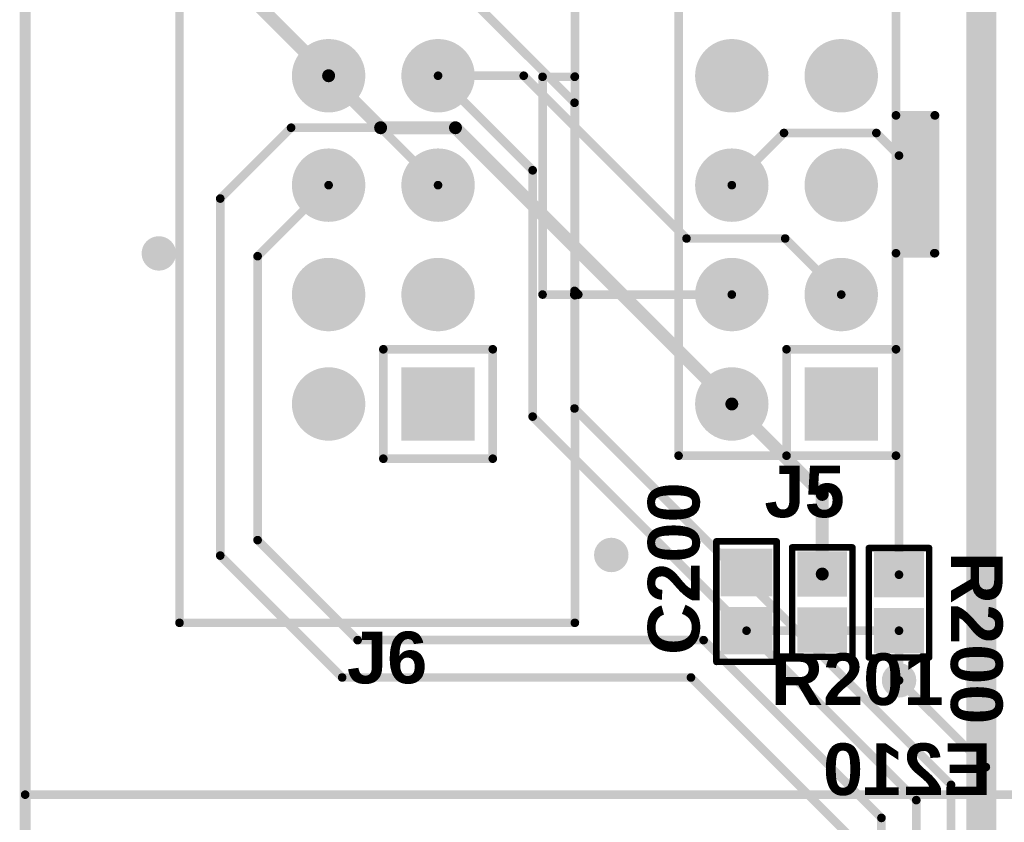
# Model space of a CAD drawing. Header units: inches. Extents: x -60 to 68, y -60 to 60.
# Tile 11 of 78: x -60 to -37, y -1 to 18. Entities that reach past the tile are written whole.
import ezdxf

# ---------------------------------------------------------------- set-up
doc = ezdxf.new("R2010")
doc.units = ezdxf.units.IN
for name, color, linetype in [('Bottom Copper', 5, 'Continuous'), ('Bottom Mask', 6, 'Continuous'), ('Bottom Overlay', 54, 'Continuous'), ('Keep-Out Layer', 6, 'Continuous'), ('Mechanical 15', 56, 'Continuous'), ('Multi-Layer', 9, 'Continuous'), ('Pad Holes', 156, 'Continuous'), ('PENTA', 56, 'Continuous'), ('Top Copper', 1, 'Continuous'), ('Top Mask', 216, 'Continuous'), ('Top Overlay', 2, 'Continuous'), ('Top Paste', 8, 'Continuous'), ('Via Holes', 16, 'Continuous')]:
    doc.layers.add(name, color=color, linetype=linetype)
doc.styles.add('Arial_Bold', font='txt', dxfattribs={"height": 0.2})

# ---------------------------------------------------------------- blocks, each defined once
blk = doc.blocks.new('RES0603_99')
at = {"layer": 'Top Copper'}
for points in [[(-1.075, -0.475), (-1.075, 0.475), (-0.225, 0.475), (-0.225, -0.475)], [(0.225, -0.475), (0.225, 0.475), (1.075, 0.475), (1.075, -0.475)]]:
    blk.add_hatch(color=1, dxfattribs=at).paths.add_polyline_path(points)
at = {"layer": 'Top Mask'}
for points in [[(-1.177, -0.577), (-1.177, 0.577), (-0.123, 0.577), (-0.123, -0.577)], [(0.123, -0.577), (0.123, 0.577), (1.177, 0.577), (1.177, -0.577)]]:
    blk.add_hatch(color=216, dxfattribs=at).paths.add_polyline_path(points)
at = {"layer": 'Top Paste'}
for points in [[(-1.075, -0.475), (-1.075, 0.475), (-0.225, 0.475), (-0.225, -0.475)], [(0.225, -0.475), (0.225, 0.475), (1.075, 0.475), (1.075, -0.475)]]:
    blk.add_hatch(color=8, dxfattribs=at).paths.add_polyline_path(points)
at = {"layer": 'Top Overlay'}
for points in [[(-1.27, 0.7, 0.15, 0.15, 0), (1.27, 0.7, 0.15, 0.15, 0)], [(-1.27, -0.7, 0.15, 0.15, 0), (-1.27, 0.7, 0.15, 0.15, 0)], [(1.27, -0.7, 0.15, 0.15, 0), (1.27, 0.7, 0.15, 0.15, 0)], [(-1.27, -0.7, 0.15, 0.15, 0), (1.27, -0.7, 0.15, 0.15, 0)]]:
    blk.add_lwpolyline(points, format="xyseb", dxfattribs=at)
for points in [[(-1.307, 0.7, 0.075, 0.075, 1), (-1.232, 0.7, 0.075, 0.075, 1)], [(-1.307, 0.7, 0.075, 0.075, 1), (-1.232, 0.7, 0.075, 0.075, 1)], [(1.233, 0.7, 0.075, 0.075, 1), (1.308, 0.7, 0.075, 0.075, 1)], [(1.233, 0.7, 0.075, 0.075, 1), (1.308, 0.7, 0.075, 0.075, 1)], [(-1.307, -0.7, 0.075, 0.075, 1), (-1.232, -0.7, 0.075, 0.075, 1)], [(-1.307, -0.7, 0.075, 0.075, 1), (-1.232, -0.7, 0.075, 0.075, 1)], [(1.233, -0.7, 0.075, 0.075, 1), (1.308, -0.7, 0.075, 0.075, 1)], [(1.233, -0.7, 0.075, 0.075, 1), (1.308, -0.7, 0.075, 0.075, 1)]]:
    blk.add_lwpolyline(points, format="xyseb", close=True, dxfattribs=at)
blk = doc.blocks.new('RES0603_100')
at = {"layer": 'Top Copper'}
for points in [[(-1.075, -0.475), (-1.075, 0.475), (-0.225, 0.475), (-0.225, -0.475)], [(0.225, -0.475), (0.225, 0.475), (1.075, 0.475), (1.075, -0.475)]]:
    blk.add_hatch(color=1, dxfattribs=at).paths.add_polyline_path(points)
at = {"layer": 'Top Mask'}
for points in [[(-1.177, -0.577), (-1.177, 0.577), (-0.123, 0.577), (-0.123, -0.577)], [(0.123, -0.577), (0.123, 0.577), (1.177, 0.577), (1.177, -0.577)]]:
    blk.add_hatch(color=216, dxfattribs=at).paths.add_polyline_path(points)
at = {"layer": 'Top Paste'}
for points in [[(-1.075, -0.475), (-1.075, 0.475), (-0.225, 0.475), (-0.225, -0.475)], [(0.225, -0.475), (0.225, 0.475), (1.075, 0.475), (1.075, -0.475)]]:
    blk.add_hatch(color=8, dxfattribs=at).paths.add_polyline_path(points)
at = {"layer": 'Top Overlay'}
for points in [[(1.27, 0.7, 0.15, 0.15, 0), (-1.27, 0.7, 0.15, 0.15, 0)], [(-1.27, -0.7, 0.15, 0.15, 0), (-1.27, 0.7, 0.15, 0.15, 0)], [(1.27, -0.7, 0.15, 0.15, 0), (1.27, 0.7, 0.15, 0.15, 0)], [(1.27, -0.7, 0.15, 0.15, 0), (-1.27, -0.7, 0.15, 0.15, 0)]]:
    blk.add_lwpolyline(points, format="xyseb", dxfattribs=at)
for points in [[(-1.307, 0.7, 0.075, 0.075, 1), (-1.232, 0.7, 0.075, 0.075, 1)], [(-1.307, 0.7, 0.075, 0.075, 1), (-1.232, 0.7, 0.075, 0.075, 1)], [(1.233, 0.7, 0.075, 0.075, 1), (1.308, 0.7, 0.075, 0.075, 1)], [(1.233, 0.7, 0.075, 0.075, 1), (1.308, 0.7, 0.075, 0.075, 1)], [(-1.307, -0.7, 0.075, 0.075, 1), (-1.232, -0.7, 0.075, 0.075, 1)], [(-1.307, -0.7, 0.075, 0.075, 1), (-1.232, -0.7, 0.075, 0.075, 1)], [(1.233, -0.7, 0.075, 0.075, 1), (1.308, -0.7, 0.075, 0.075, 1)], [(1.233, -0.7, 0.075, 0.075, 1), (1.308, -0.7, 0.075, 0.075, 1)]]:
    blk.add_lwpolyline(points, format="xyseb", close=True, dxfattribs=at)
blk = doc.blocks.new('CONECTOR_IDC_10P_2_54___111')
at = {"layer": 'Bottom Copper'}
h = blk.add_hatch(color=5, dxfattribs=at)
edge = h.paths.add_edge_path()
edge.add_arc((0, 2.54), 0.75, 0, 360)
h = blk.add_hatch(color=5, dxfattribs=at)
edge = h.paths.add_edge_path()
edge.add_arc((2.54, 2.54), 0.75, 0, 360)
h = blk.add_hatch(color=5, dxfattribs=at)
edge = h.paths.add_edge_path()
edge.add_arc((5.08, 2.54), 0.75, 0, 360)
h = blk.add_hatch(color=5, dxfattribs=at)
edge = h.paths.add_edge_path()
edge.add_arc((7.62, 2.54), 0.75, 0, 360)
h = blk.add_hatch(color=5, dxfattribs=at)
edge = h.paths.add_edge_path()
edge.add_arc((10.16, 2.54), 0.75, 0, 360)
blk.add_hatch(color=5, dxfattribs=at).paths.add_polyline_path([(-0.75, 0.75), (0.75, 0.75), (0.75, -0.75), (-0.75, -0.75)])
h = blk.add_hatch(color=5, dxfattribs=at)
edge = h.paths.add_edge_path()
edge.add_arc((2.54, 0), 0.75, 0, 360)
h = blk.add_hatch(color=5, dxfattribs=at)
edge = h.paths.add_edge_path()
edge.add_arc((5.08, 0), 0.75, 0, 360)
h = blk.add_hatch(color=5, dxfattribs=at)
edge = h.paths.add_edge_path()
edge.add_arc((7.62, 0), 0.75, 0, 360)
h = blk.add_hatch(color=5, dxfattribs=at)
edge = h.paths.add_edge_path()
edge.add_arc((10.16, 0), 0.75, 0, 360)
at = {"layer": 'Bottom Mask'}
h = blk.add_hatch(color=6, dxfattribs=at)
edge = h.paths.add_edge_path()
edge.add_arc((0, 2.54), 0.852, 0, 360)
h = blk.add_hatch(color=6, dxfattribs=at)
edge = h.paths.add_edge_path()
edge.add_arc((2.54, 2.54), 0.852, 0, 360)
h = blk.add_hatch(color=6, dxfattribs=at)
edge = h.paths.add_edge_path()
edge.add_arc((5.08, 2.54), 0.852, 0, 360)
h = blk.add_hatch(color=6, dxfattribs=at)
edge = h.paths.add_edge_path()
edge.add_arc((7.62, 2.54), 0.852, 0, 360)
h = blk.add_hatch(color=6, dxfattribs=at)
edge = h.paths.add_edge_path()
edge.add_arc((10.16, 2.54), 0.852, 0, 360)
blk.add_hatch(color=6, dxfattribs=at).paths.add_polyline_path([(-0.852, 0.852), (0.852, 0.852), (0.852, -0.852), (-0.852, -0.852)])
h = blk.add_hatch(color=6, dxfattribs=at)
edge = h.paths.add_edge_path()
edge.add_arc((2.54, 0), 0.852, 0, 360)
h = blk.add_hatch(color=6, dxfattribs=at)
edge = h.paths.add_edge_path()
edge.add_arc((5.08, 0), 0.852, 0, 360)
h = blk.add_hatch(color=6, dxfattribs=at)
edge = h.paths.add_edge_path()
edge.add_arc((7.62, 0), 0.852, 0, 360)
h = blk.add_hatch(color=6, dxfattribs=at)
edge = h.paths.add_edge_path()
edge.add_arc((10.16, 0), 0.852, 0, 360)
at = {"layer": 'Multi-Layer'}
h = blk.add_hatch(color=9, dxfattribs=at)
edge = h.paths.add_edge_path()
edge.add_arc((0, 2.54), 0.75, 0, 360)
h = blk.add_hatch(color=9, dxfattribs=at)
edge = h.paths.add_edge_path()
edge.add_arc((2.54, 2.54), 0.75, 0, 360)
h = blk.add_hatch(color=9, dxfattribs=at)
edge = h.paths.add_edge_path()
edge.add_arc((5.08, 2.54), 0.75, 0, 360)
h = blk.add_hatch(color=9, dxfattribs=at)
edge = h.paths.add_edge_path()
edge.add_arc((7.62, 2.54), 0.75, 0, 360)
h = blk.add_hatch(color=9, dxfattribs=at)
edge = h.paths.add_edge_path()
edge.add_arc((10.16, 2.54), 0.75, 0, 360)
blk.add_hatch(color=9, dxfattribs=at).paths.add_polyline_path([(-0.75, 0.75), (0.75, 0.75), (0.75, -0.75), (-0.75, -0.75)])
h = blk.add_hatch(color=9, dxfattribs=at)
edge = h.paths.add_edge_path()
edge.add_arc((2.54, 0), 0.75, 0, 360)
h = blk.add_hatch(color=9, dxfattribs=at)
edge = h.paths.add_edge_path()
edge.add_arc((5.08, 0), 0.75, 0, 360)
h = blk.add_hatch(color=9, dxfattribs=at)
edge = h.paths.add_edge_path()
edge.add_arc((7.62, 0), 0.75, 0, 360)
h = blk.add_hatch(color=9, dxfattribs=at)
edge = h.paths.add_edge_path()
edge.add_arc((10.16, 0), 0.75, 0, 360)
at = {"layer": 'Pad Holes'}
h = blk.add_hatch(color=7, dxfattribs=at)
edge = h.paths.add_edge_path()
edge.add_arc((0, 2.54), 0.5, 0, 360)
h = blk.add_hatch(color=7, dxfattribs=at)
edge = h.paths.add_edge_path()
edge.add_arc((2.54, 2.54), 0.5, 0, 360)
h = blk.add_hatch(color=7, dxfattribs=at)
edge = h.paths.add_edge_path()
edge.add_arc((5.08, 2.54), 0.5, 0, 360)
h = blk.add_hatch(color=7, dxfattribs=at)
edge = h.paths.add_edge_path()
edge.add_arc((7.62, 2.54), 0.5, 0, 360)
h = blk.add_hatch(color=7, dxfattribs=at)
edge = h.paths.add_edge_path()
edge.add_arc((10.16, 2.54), 0.5, 0, 360)
h = blk.add_hatch(color=7, dxfattribs=at)
edge = h.paths.add_edge_path()
edge.add_arc((0, 0), 0.5, 0, 360)
h = blk.add_hatch(color=7, dxfattribs=at)
edge = h.paths.add_edge_path()
edge.add_arc((2.54, 0), 0.5, 0, 360)
h = blk.add_hatch(color=7, dxfattribs=at)
edge = h.paths.add_edge_path()
edge.add_arc((5.08, 0), 0.5, 0, 360)
h = blk.add_hatch(color=7, dxfattribs=at)
edge = h.paths.add_edge_path()
edge.add_arc((7.62, 0), 0.5, 0, 360)
h = blk.add_hatch(color=7, dxfattribs=at)
edge = h.paths.add_edge_path()
edge.add_arc((10.16, 0), 0.5, 0, 360)
at = {"layer": 'Top Copper'}
h = blk.add_hatch(color=1, dxfattribs=at)
edge = h.paths.add_edge_path()
edge.add_arc((0, 2.54), 0.75, 0, 360)
h = blk.add_hatch(color=1, dxfattribs=at)
edge = h.paths.add_edge_path()
edge.add_arc((2.54, 2.54), 0.75, 0, 360)
h = blk.add_hatch(color=1, dxfattribs=at)
edge = h.paths.add_edge_path()
edge.add_arc((5.08, 2.54), 0.75, 0, 360)
h = blk.add_hatch(color=1, dxfattribs=at)
edge = h.paths.add_edge_path()
edge.add_arc((7.62, 2.54), 0.75, 0, 360)
h = blk.add_hatch(color=1, dxfattribs=at)
edge = h.paths.add_edge_path()
edge.add_arc((10.16, 2.54), 0.75, 0, 360)
blk.add_hatch(color=1, dxfattribs=at).paths.add_polyline_path([(-0.75, 0.75), (0.75, 0.75), (0.75, -0.75), (-0.75, -0.75)])
h = blk.add_hatch(color=1, dxfattribs=at)
edge = h.paths.add_edge_path()
edge.add_arc((2.54, 0), 0.75, 0, 360)
h = blk.add_hatch(color=1, dxfattribs=at)
edge = h.paths.add_edge_path()
edge.add_arc((5.08, 0), 0.75, 0, 360)
h = blk.add_hatch(color=1, dxfattribs=at)
edge = h.paths.add_edge_path()
edge.add_arc((7.62, 0), 0.75, 0, 360)
h = blk.add_hatch(color=1, dxfattribs=at)
edge = h.paths.add_edge_path()
edge.add_arc((10.16, 0), 0.75, 0, 360)
at = {"layer": 'Top Mask'}
h = blk.add_hatch(color=216, dxfattribs=at)
edge = h.paths.add_edge_path()
edge.add_arc((0, 2.54), 0.852, 0, 360)
h = blk.add_hatch(color=216, dxfattribs=at)
edge = h.paths.add_edge_path()
edge.add_arc((2.54, 2.54), 0.852, 0, 360)
h = blk.add_hatch(color=216, dxfattribs=at)
edge = h.paths.add_edge_path()
edge.add_arc((5.08, 2.54), 0.852, 0, 360)
h = blk.add_hatch(color=216, dxfattribs=at)
edge = h.paths.add_edge_path()
edge.add_arc((7.62, 2.54), 0.852, 0, 360)
h = blk.add_hatch(color=216, dxfattribs=at)
edge = h.paths.add_edge_path()
edge.add_arc((10.16, 2.54), 0.852, 0, 360)
blk.add_hatch(color=216, dxfattribs=at).paths.add_polyline_path([(-0.852, 0.852), (0.852, 0.852), (0.852, -0.852), (-0.852, -0.852)])
h = blk.add_hatch(color=216, dxfattribs=at)
edge = h.paths.add_edge_path()
edge.add_arc((2.54, 0), 0.852, 0, 360)
h = blk.add_hatch(color=216, dxfattribs=at)
edge = h.paths.add_edge_path()
edge.add_arc((5.08, 0), 0.852, 0, 360)
h = blk.add_hatch(color=216, dxfattribs=at)
edge = h.paths.add_edge_path()
edge.add_arc((7.62, 0), 0.852, 0, 360)
h = blk.add_hatch(color=216, dxfattribs=at)
edge = h.paths.add_edge_path()
edge.add_arc((10.16, 0), 0.852, 0, 360)
at = {"layer": 'Top Overlay'}
for points in [[(-5.08, 6, 0.2, 0.2, 0), (15.24, 6, 0.2, 0.2, 0)], [(-5.08, 6, 0.2, 0.2, 0), (-5.08, -3.175, 0.2, 0.2, 0)], [(15.24, 6, 0.2, 0.2, 0), (15.24, -3.175, 0.2, 0.2, 0)], [(-1.27, 1.27, 0.2, 0.2, 0), (-1.27, -1.27, 0.2, 0.2, 0)], [(-1.27, 1.27, 0.2, 0.2, 0), (1.27, 1.27, 0.2, 0.2, 0)], [(1.27, 1.27, 0.2, 0.2, 0), (1.27, -1.27, 0.2, 0.2, 0)], [(-1.27, -1.27, 0.2, 0.2, 0), (1.27, -1.27, 0.2, 0.2, 0)], [(2.54, -2.425, 0.2, 0.2, 0), (7.595, -2.425, 0.2, 0.2, 0)], [(2.54, -2.425, 0.2, 0.2, 0), (2.54, -3.16, 0.2, 0.2, 0)], [(7.595, -2.425, 0.2, 0.2, 0), (7.595, -3.17, 0.2, 0.2, 0)], [(-5.08, -3.175, 0.2, 0.2, 0), (2.525, -3.175, 0.2, 0.2, 0)], [(2.525, -3.175, 0.2, 0.2, 0), (7.6, -3.175, 0.2, 0.2, 0)], [(7.6, -3.175, 0.2, 0.2, 0), (15.24, -3.175, 0.2, 0.2, 0)]]:
    blk.add_lwpolyline(points, format="xyseb", dxfattribs=at)
for points in [[(-5.13, 6, 0.1, 0.1, 1), (-5.03, 6, 0.1, 0.1, 1)], [(-5.13, 6, 0.1, 0.1, 1), (-5.03, 6, 0.1, 0.1, 1)], [(15.19, 6, 0.1, 0.1, 1), (15.29, 6, 0.1, 0.1, 1)], [(15.19, 6, 0.1, 0.1, 1), (15.29, 6, 0.1, 0.1, 1)], [(-1.32, 1.27, 0.1, 0.1, 1), (-1.22, 1.27, 0.1, 0.1, 1)], [(-1.32, 1.27, 0.1, 0.1, 1), (-1.22, 1.27, 0.1, 0.1, 1)], [(1.22, 1.27, 0.1, 0.1, 1), (1.32, 1.27, 0.1, 0.1, 1)], [(1.22, 1.27, 0.1, 0.1, 1), (1.32, 1.27, 0.1, 0.1, 1)], [(-1.32, -1.27, 0.1, 0.1, 1), (-1.22, -1.27, 0.1, 0.1, 1)], [(-1.32, -1.27, 0.1, 0.1, 1), (-1.22, -1.27, 0.1, 0.1, 1)], [(1.22, -1.27, 0.1, 0.1, 1), (1.32, -1.27, 0.1, 0.1, 1)], [(1.22, -1.27, 0.1, 0.1, 1), (1.32, -1.27, 0.1, 0.1, 1)], [(2.49, -2.425, 0.1, 0.1, 1), (2.59, -2.425, 0.1, 0.1, 1)], [(2.49, -2.425, 0.1, 0.1, 1), (2.59, -2.425, 0.1, 0.1, 1)], [(7.545, -2.425, 0.1, 0.1, 1), (7.645, -2.425, 0.1, 0.1, 1)], [(7.545, -2.425, 0.1, 0.1, 1), (7.645, -2.425, 0.1, 0.1, 1)], [(-5.13, -3.175, 0.1, 0.1, 1), (-5.03, -3.175, 0.1, 0.1, 1)], [(-5.13, -3.175, 0.1, 0.1, 1), (-5.03, -3.175, 0.1, 0.1, 1)], [(2.475, -3.175, 0.1, 0.1, 1), (2.575, -3.175, 0.1, 0.1, 1)], [(2.475, -3.175, 0.1, 0.1, 1), (2.575, -3.175, 0.1, 0.1, 1)], [(2.49, -3.16, 0.1, 0.1, 1), (2.59, -3.16, 0.1, 0.1, 1)], [(7.545, -3.17, 0.1, 0.1, 1), (7.645, -3.17, 0.1, 0.1, 1)], [(7.55, -3.175, 0.1, 0.1, 1), (7.65, -3.175, 0.1, 0.1, 1)], [(7.55, -3.175, 0.1, 0.1, 1), (7.65, -3.175, 0.1, 0.1, 1)], [(15.19, -3.175, 0.1, 0.1, 1), (15.29, -3.175, 0.1, 0.1, 1)], [(15.19, -3.175, 0.1, 0.1, 1), (15.29, -3.175, 0.1, 0.1, 1)]]:
    blk.add_lwpolyline(points, format="xyseb", close=True, dxfattribs=at)
blk = doc.blocks.new('CONECTOR_IDC_10P_2_54___REGLETA_112')
at = {"layer": 'Bottom Copper'}
h = blk.add_hatch(color=5, dxfattribs=at)
edge = h.paths.add_edge_path()
edge.add_arc((0, 2.54), 0.75, 0, 360)
h = blk.add_hatch(color=5, dxfattribs=at)
edge = h.paths.add_edge_path()
edge.add_arc((2.54, 2.54), 0.75, 0, 360)
h = blk.add_hatch(color=5, dxfattribs=at)
edge = h.paths.add_edge_path()
edge.add_arc((5.08, 2.54), 0.75, 0, 360)
h = blk.add_hatch(color=5, dxfattribs=at)
edge = h.paths.add_edge_path()
edge.add_arc((7.62, 2.54), 0.75, 0, 360)
h = blk.add_hatch(color=5, dxfattribs=at)
edge = h.paths.add_edge_path()
edge.add_arc((10.16, 2.54), 0.75, 0, 360)
blk.add_hatch(color=5, dxfattribs=at).paths.add_polyline_path([(-0.75, 0.75), (0.75, 0.75), (0.75, -0.75), (-0.75, -0.75)])
h = blk.add_hatch(color=5, dxfattribs=at)
edge = h.paths.add_edge_path()
edge.add_arc((2.54, 0), 0.75, 0, 360)
h = blk.add_hatch(color=5, dxfattribs=at)
edge = h.paths.add_edge_path()
edge.add_arc((5.08, 0), 0.75, 0, 360)
h = blk.add_hatch(color=5, dxfattribs=at)
edge = h.paths.add_edge_path()
edge.add_arc((7.62, 0), 0.75, 0, 360)
h = blk.add_hatch(color=5, dxfattribs=at)
edge = h.paths.add_edge_path()
edge.add_arc((10.16, 0), 0.75, 0, 360)
at = {"layer": 'Bottom Mask'}
h = blk.add_hatch(color=6, dxfattribs=at)
edge = h.paths.add_edge_path()
edge.add_arc((0, 2.54), 0.852, 0, 360)
h = blk.add_hatch(color=6, dxfattribs=at)
edge = h.paths.add_edge_path()
edge.add_arc((2.54, 2.54), 0.852, 0, 360)
h = blk.add_hatch(color=6, dxfattribs=at)
edge = h.paths.add_edge_path()
edge.add_arc((5.08, 2.54), 0.852, 0, 360)
h = blk.add_hatch(color=6, dxfattribs=at)
edge = h.paths.add_edge_path()
edge.add_arc((7.62, 2.54), 0.852, 0, 360)
h = blk.add_hatch(color=6, dxfattribs=at)
edge = h.paths.add_edge_path()
edge.add_arc((10.16, 2.54), 0.852, 0, 360)
blk.add_hatch(color=6, dxfattribs=at).paths.add_polyline_path([(-0.852, 0.852), (0.852, 0.852), (0.852, -0.852), (-0.852, -0.852)])
h = blk.add_hatch(color=6, dxfattribs=at)
edge = h.paths.add_edge_path()
edge.add_arc((2.54, 0), 0.852, 0, 360)
h = blk.add_hatch(color=6, dxfattribs=at)
edge = h.paths.add_edge_path()
edge.add_arc((5.08, 0), 0.852, 0, 360)
h = blk.add_hatch(color=6, dxfattribs=at)
edge = h.paths.add_edge_path()
edge.add_arc((7.62, 0), 0.852, 0, 360)
h = blk.add_hatch(color=6, dxfattribs=at)
edge = h.paths.add_edge_path()
edge.add_arc((10.16, 0), 0.852, 0, 360)
at = {"layer": 'Multi-Layer'}
h = blk.add_hatch(color=9, dxfattribs=at)
edge = h.paths.add_edge_path()
edge.add_arc((0, 2.54), 0.75, 0, 360)
h = blk.add_hatch(color=9, dxfattribs=at)
edge = h.paths.add_edge_path()
edge.add_arc((2.54, 2.54), 0.75, 0, 360)
h = blk.add_hatch(color=9, dxfattribs=at)
edge = h.paths.add_edge_path()
edge.add_arc((5.08, 2.54), 0.75, 0, 360)
h = blk.add_hatch(color=9, dxfattribs=at)
edge = h.paths.add_edge_path()
edge.add_arc((7.62, 2.54), 0.75, 0, 360)
h = blk.add_hatch(color=9, dxfattribs=at)
edge = h.paths.add_edge_path()
edge.add_arc((10.16, 2.54), 0.75, 0, 360)
blk.add_hatch(color=9, dxfattribs=at).paths.add_polyline_path([(-0.75, 0.75), (0.75, 0.75), (0.75, -0.75), (-0.75, -0.75)])
h = blk.add_hatch(color=9, dxfattribs=at)
edge = h.paths.add_edge_path()
edge.add_arc((2.54, 0), 0.75, 0, 360)
h = blk.add_hatch(color=9, dxfattribs=at)
edge = h.paths.add_edge_path()
edge.add_arc((5.08, 0), 0.75, 0, 360)
h = blk.add_hatch(color=9, dxfattribs=at)
edge = h.paths.add_edge_path()
edge.add_arc((7.62, 0), 0.75, 0, 360)
h = blk.add_hatch(color=9, dxfattribs=at)
edge = h.paths.add_edge_path()
edge.add_arc((10.16, 0), 0.75, 0, 360)
at = {"layer": 'Pad Holes'}
h = blk.add_hatch(color=7, dxfattribs=at)
edge = h.paths.add_edge_path()
edge.add_arc((0, 2.54), 0.5, 0, 360)
h = blk.add_hatch(color=7, dxfattribs=at)
edge = h.paths.add_edge_path()
edge.add_arc((2.54, 2.54), 0.5, 0, 360)
h = blk.add_hatch(color=7, dxfattribs=at)
edge = h.paths.add_edge_path()
edge.add_arc((5.08, 2.54), 0.5, 0, 360)
h = blk.add_hatch(color=7, dxfattribs=at)
edge = h.paths.add_edge_path()
edge.add_arc((7.62, 2.54), 0.5, 0, 360)
h = blk.add_hatch(color=7, dxfattribs=at)
edge = h.paths.add_edge_path()
edge.add_arc((10.16, 2.54), 0.5, 0, 360)
h = blk.add_hatch(color=7, dxfattribs=at)
edge = h.paths.add_edge_path()
edge.add_arc((0, 0), 0.5, 0, 360)
h = blk.add_hatch(color=7, dxfattribs=at)
edge = h.paths.add_edge_path()
edge.add_arc((2.54, 0), 0.5, 0, 360)
h = blk.add_hatch(color=7, dxfattribs=at)
edge = h.paths.add_edge_path()
edge.add_arc((5.08, 0), 0.5, 0, 360)
h = blk.add_hatch(color=7, dxfattribs=at)
edge = h.paths.add_edge_path()
edge.add_arc((7.62, 0), 0.5, 0, 360)
h = blk.add_hatch(color=7, dxfattribs=at)
edge = h.paths.add_edge_path()
edge.add_arc((10.16, 0), 0.5, 0, 360)
at = {"layer": 'Top Copper'}
h = blk.add_hatch(color=1, dxfattribs=at)
edge = h.paths.add_edge_path()
edge.add_arc((0, 2.54), 0.75, 0, 360)
h = blk.add_hatch(color=1, dxfattribs=at)
edge = h.paths.add_edge_path()
edge.add_arc((2.54, 2.54), 0.75, 0, 360)
h = blk.add_hatch(color=1, dxfattribs=at)
edge = h.paths.add_edge_path()
edge.add_arc((5.08, 2.54), 0.75, 0, 360)
h = blk.add_hatch(color=1, dxfattribs=at)
edge = h.paths.add_edge_path()
edge.add_arc((7.62, 2.54), 0.75, 0, 360)
h = blk.add_hatch(color=1, dxfattribs=at)
edge = h.paths.add_edge_path()
edge.add_arc((10.16, 2.54), 0.75, 0, 360)
blk.add_hatch(color=1, dxfattribs=at).paths.add_polyline_path([(-0.75, 0.75), (0.75, 0.75), (0.75, -0.75), (-0.75, -0.75)])
h = blk.add_hatch(color=1, dxfattribs=at)
edge = h.paths.add_edge_path()
edge.add_arc((2.54, 0), 0.75, 0, 360)
h = blk.add_hatch(color=1, dxfattribs=at)
edge = h.paths.add_edge_path()
edge.add_arc((5.08, 0), 0.75, 0, 360)
h = blk.add_hatch(color=1, dxfattribs=at)
edge = h.paths.add_edge_path()
edge.add_arc((7.62, 0), 0.75, 0, 360)
h = blk.add_hatch(color=1, dxfattribs=at)
edge = h.paths.add_edge_path()
edge.add_arc((10.16, 0), 0.75, 0, 360)
at = {"layer": 'Top Mask'}
h = blk.add_hatch(color=216, dxfattribs=at)
edge = h.paths.add_edge_path()
edge.add_arc((0, 2.54), 0.852, 0, 360)
h = blk.add_hatch(color=216, dxfattribs=at)
edge = h.paths.add_edge_path()
edge.add_arc((2.54, 2.54), 0.852, 0, 360)
h = blk.add_hatch(color=216, dxfattribs=at)
edge = h.paths.add_edge_path()
edge.add_arc((5.08, 2.54), 0.852, 0, 360)
h = blk.add_hatch(color=216, dxfattribs=at)
edge = h.paths.add_edge_path()
edge.add_arc((7.62, 2.54), 0.852, 0, 360)
h = blk.add_hatch(color=216, dxfattribs=at)
edge = h.paths.add_edge_path()
edge.add_arc((10.16, 2.54), 0.852, 0, 360)
blk.add_hatch(color=216, dxfattribs=at).paths.add_polyline_path([(-0.852, 0.852), (0.852, 0.852), (0.852, -0.852), (-0.852, -0.852)])
h = blk.add_hatch(color=216, dxfattribs=at)
edge = h.paths.add_edge_path()
edge.add_arc((2.54, 0), 0.852, 0, 360)
h = blk.add_hatch(color=216, dxfattribs=at)
edge = h.paths.add_edge_path()
edge.add_arc((5.08, 0), 0.852, 0, 360)
h = blk.add_hatch(color=216, dxfattribs=at)
edge = h.paths.add_edge_path()
edge.add_arc((7.62, 0), 0.852, 0, 360)
h = blk.add_hatch(color=216, dxfattribs=at)
edge = h.paths.add_edge_path()
edge.add_arc((10.16, 0), 0.852, 0, 360)
at = {"layer": 'Top Overlay'}
blk.add_hatch(color=2, dxfattribs=at).paths.add_polyline_path([(3.5, -2.174), (6.7, -2.174), (6.7, -1.269), (3.5, -1.269)])
for points in [[(-1.2, 3.775, 0.2, 0.2, 0), (-1.2, -1.27, 0.2, 0.2, 0)], [(-1.2, 3.775, 0.2, 0.2, 0), (11.425, 3.775, 0.2, 0.2, 0)], [(11.425, 3.775, 0.2, 0.2, 0), (11.425, -1.27, 0.2, 0.2, 0)], [(1.27, 1.27, 0.2, 0.2, 0), (-1.2, 1.27, 0.2, 0.2, 0)], [(1.27, 1.27, 0.2, 0.2, 0), (1.27, -1.27, 0.2, 0.2, 0)], [(-1.2, -1.27, 0.2, 0.2, 0), (1.27, -1.27, 0.2, 0.2, 0)], [(1.27, -1.27, 0.2, 0.2, 0), (11.425, -1.27, 0.2, 0.2, 0)], [(3.5, -1.27, 0.2, 0.2, 0), (3.5, -2.16, 0.2, 0.2, 0)], [(6.7, -1.27, 0.2, 0.2, 0), (6.7, -2.17, 0.2, 0.2, 0)], [(3.5, -2.175, 0.2, 0.2, 0), (6.7, -2.175, 0.2, 0.2, 0)]]:
    blk.add_lwpolyline(points, format="xyseb", dxfattribs=at)
for points in [[(-1.25, 3.775, 0.1, 0.1, 1), (-1.15, 3.775, 0.1, 0.1, 1)], [(-1.25, 3.775, 0.1, 0.1, 1), (-1.15, 3.775, 0.1, 0.1, 1)], [(11.375, 3.775, 0.1, 0.1, 1), (11.475, 3.775, 0.1, 0.1, 1)], [(11.375, 3.775, 0.1, 0.1, 1), (11.475, 3.775, 0.1, 0.1, 1)], [(-1.25, 1.27, 0.1, 0.1, 1), (-1.15, 1.27, 0.1, 0.1, 1)], [(1.22, 1.27, 0.1, 0.1, 1), (1.32, 1.27, 0.1, 0.1, 1)], [(1.22, 1.27, 0.1, 0.1, 1), (1.32, 1.27, 0.1, 0.1, 1)], [(-1.25, -1.27, 0.1, 0.1, 1), (-1.15, -1.27, 0.1, 0.1, 1)], [(-1.25, -1.27, 0.1, 0.1, 1), (-1.15, -1.27, 0.1, 0.1, 1)], [(1.22, -1.27, 0.1, 0.1, 1), (1.32, -1.27, 0.1, 0.1, 1)], [(1.22, -1.27, 0.1, 0.1, 1), (1.32, -1.27, 0.1, 0.1, 1)], [(1.22, -1.27, 0.1, 0.1, 1), (1.32, -1.27, 0.1, 0.1, 1)], [(3.45, -1.27, 0.1, 0.1, 1), (3.55, -1.27, 0.1, 0.1, 1)], [(6.65, -1.27, 0.1, 0.1, 1), (6.75, -1.27, 0.1, 0.1, 1)], [(11.375, -1.27, 0.1, 0.1, 1), (11.475, -1.27, 0.1, 0.1, 1)], [(11.375, -1.27, 0.1, 0.1, 1), (11.475, -1.27, 0.1, 0.1, 1)], [(3.45, -2.16, 0.1, 0.1, 1), (3.55, -2.16, 0.1, 0.1, 1)], [(3.45, -2.175, 0.1, 0.1, 1), (3.55, -2.175, 0.1, 0.1, 1)], [(6.65, -2.17, 0.1, 0.1, 1), (6.75, -2.17, 0.1, 0.1, 1)], [(6.65, -2.175, 0.1, 0.1, 1), (6.75, -2.175, 0.1, 0.1, 1)]]:
    blk.add_lwpolyline(points, format="xyseb", close=True, dxfattribs=at)
blk = doc.blocks.new('CAPC0603_127')
at = {"layer": 'Top Copper'}
for points in [[(-1.125, -0.5), (-1.125, 0.5), (-0.225, 0.5), (-0.225, -0.5)], [(0.225, -0.5), (0.225, 0.5), (1.125, 0.5), (1.125, -0.5)]]:
    blk.add_hatch(color=1, dxfattribs=at).paths.add_polyline_path(points)
at = {"layer": 'Top Mask'}
for points in [[(-1.227, -0.602), (-1.227, 0.602), (-0.123, 0.602), (-0.123, -0.602)], [(0.123, -0.602), (0.123, 0.602), (1.227, 0.602), (1.227, -0.602)]]:
    blk.add_hatch(color=216, dxfattribs=at).paths.add_polyline_path(points)
at = {"layer": 'Top Paste'}
for points in [[(-1.125, -0.5), (-1.125, 0.5), (-0.225, 0.5), (-0.225, -0.5)], [(0.225, -0.5), (0.225, 0.5), (1.125, 0.5), (1.125, -0.5)]]:
    blk.add_hatch(color=8, dxfattribs=at).paths.add_polyline_path(points)
at = {"layer": 'Mechanical 15'}
for points in [[(-1.35, 0.75, 0.05, 0.05, 0), (1.35, 0.75, 0.05, 0.05, 0)], [(-1.35, 0.75, 0.05, 0.05, 0), (-1.35, -0.75, 0.05, 0.05, 0)], [(1.35, 0.75, 0.05, 0.05, 0), (1.35, -0.75, 0.05, 0.05, 0)], [(-1.35, -0.75, 0.05, 0.05, 0), (1.35, -0.75, 0.05, 0.05, 0)]]:
    blk.add_lwpolyline(points, format="xyseb", dxfattribs=at)
for points in [[(-1.362, 0.75, 0.025, 0.025, 1), (-1.338, 0.75, 0.025, 0.025, 1)], [(-1.362, 0.75, 0.025, 0.025, 1), (-1.338, 0.75, 0.025, 0.025, 1)], [(1.337, 0.75, 0.025, 0.025, 1), (1.362, 0.75, 0.025, 0.025, 1)], [(1.337, 0.75, 0.025, 0.025, 1), (1.362, 0.75, 0.025, 0.025, 1)], [(-1.362, -0.75, 0.025, 0.025, 1), (-1.338, -0.75, 0.025, 0.025, 1)], [(-1.362, -0.75, 0.025, 0.025, 1), (-1.338, -0.75, 0.025, 0.025, 1)], [(1.337, -0.75, 0.025, 0.025, 1), (1.362, -0.75, 0.025, 0.025, 1)], [(1.337, -0.75, 0.025, 0.025, 1), (1.362, -0.75, 0.025, 0.025, 1)]]:
    blk.add_lwpolyline(points, format="xyseb", close=True, dxfattribs=at)
at = {"layer": 'Top Overlay'}
for points in [[(-1.4, 0.7, 0.15, 0.15, 0), (-1.4, -0.7, 0.15, 0.15, 0)], [(-1.4, 0.7, 0.15, 0.15, 0), (1.4, 0.7, 0.15, 0.15, 0)], [(1.4, 0.7, 0.15, 0.15, 0), (1.4, -0.7, 0.15, 0.15, 0)], [(-1.4, -0.7, 0.15, 0.15, 0), (1.4, -0.7, 0.15, 0.15, 0)]]:
    blk.add_lwpolyline(points, format="xyseb", dxfattribs=at)
for points in [[(-1.438, 0.7, 0.075, 0.075, 1), (-1.362, 0.7, 0.075, 0.075, 1)], [(-1.438, 0.7, 0.075, 0.075, 1), (-1.362, 0.7, 0.075, 0.075, 1)], [(1.362, 0.7, 0.075, 0.075, 1), (1.438, 0.7, 0.075, 0.075, 1)], [(1.362, 0.7, 0.075, 0.075, 1), (1.438, 0.7, 0.075, 0.075, 1)], [(-1.438, -0.7, 0.075, 0.075, 1), (-1.362, -0.7, 0.075, 0.075, 1)], [(-1.438, -0.7, 0.075, 0.075, 1), (-1.362, -0.7, 0.075, 0.075, 1)], [(1.362, -0.7, 0.075, 0.075, 1), (1.438, -0.7, 0.075, 0.075, 1)], [(1.362, -0.7, 0.075, 0.075, 1), (1.438, -0.7, 0.075, 0.075, 1)]]:
    blk.add_lwpolyline(points, format="xyseb", close=True, dxfattribs=at)

msp = doc.modelspace()

# ---------------------------------------------------------------- hatches: boundary and pattern name
at = {"layer": 'Bottom Copper'}
h = msp.add_hatch(color=5, dxfattribs=at)
edge = h.paths.add_edge_path()
edge.add_arc((-56.898, 12.564), 0.4, 0, 360)
h = msp.add_hatch(color=5, dxfattribs=at)
edge = h.paths.add_edge_path()
edge.add_arc((-46.398, 5.564), 0.4, 0, 360)
h = msp.add_hatch(color=5, dxfattribs=at)
edge = h.paths.add_edge_path()
edge.add_arc((-39.719, 2.654), 0.4, 0, 360)
at = {"layer": 'Top Copper'}
h = msp.add_hatch(color=1, dxfattribs=at)
edge = h.paths.add_edge_path()
edge.add_arc((-56.898, 12.564), 0.4, 0, 360)
h = msp.add_hatch(color=1, dxfattribs=at)
edge = h.paths.add_edge_path()
edge.add_arc((-46.398, 5.564), 0.4, 0, 360)
h = msp.add_hatch(color=1, dxfattribs=at)
edge = h.paths.add_edge_path()
edge.add_arc((-39.719, 2.654), 0.4, 0, 360)
at = {"layer": 'Via Holes'}
h = msp.add_hatch(color=7, dxfattribs=at)
edge = h.paths.add_edge_path()
edge.add_arc((-56.898, 12.564), 0.2, 0, 360)
h = msp.add_hatch(color=7, dxfattribs=at)
edge = h.paths.add_edge_path()
edge.add_arc((-46.398, 5.564), 0.2, 0, 360)
h = msp.add_hatch(color=7, dxfattribs=at)
edge = h.paths.add_edge_path()
edge.add_arc((-39.719, 2.654), 0.2, 0, 360)

# ---------------------------------------------------------------- linework, layer by layer
at = {"layer": 'Bottom Copper'}
for points in [[(-50.418, 19.229, 0.2, 0.2, 0), (-47.251, 16.062, 0.2, 0.2, 0)], [(-54.682, 18.414, 0.3, 0.3, 0), (-52.958, 16.689, 0.3, 0.3, 0)], [(-50.418, 16.689, 0.2, 0.2, 0), (-48.223, 14.494, 0.2, 0.2, 0)], [(-47.251, 11.695, 0.2, 0.2, 0), (-47.251, 16.062, 0.2, 0.2, 0)], [(-55.473, 13.838, 0.2, 0.2, 0), (-53.829, 15.482, 0.2, 0.2, 0)], [(-53.829, 15.482, 0.2, 0.2, 0), (-51.751, 15.482, 0.2, 0.2, 0)], [(-51.751, 15.482, 0.2, 0.2, 0), (-50.418, 14.149, 0.2, 0.2, 0)], [(-48.223, 8.776, 0.2, 0.2, 0), (-48.223, 14.494, 0.2, 0.2, 0)], [(-54.606, 12.5, 0.2, 0.2, 0), (-52.958, 14.149, 0.2, 0.2, 0)], [(-55.473, 5.55, 0.2, 0.2, 0), (-55.473, 13.838, 0.2, 0.2, 0)], [(-54.606, 5.908, 0.2, 0.2, 0), (-54.606, 12.5, 0.2, 0.2, 0)], [(-47.251, 11.609, 0.2, 0.2, 0), (-47.251, 11.695, 0.2, 0.2, 0)], [(-47.251, 11.695, 0.2, 0.2, 0), (-47.164, 11.609, 0.2, 0.2, 0)], [(-47.251, 8.964, 0.2, 0.2, 0), (-47.251, 11.609, 0.2, 0.2, 0)], [(-47.164, 11.609, 0.2, 0.2, 0), (-43.601, 11.609, 0.2, 0.2, 0)], [(-47.251, 8.964, 0.2, 0.2, 0), (-38.513, 0.227, 0.2, 0.2, 0)], [(-48.223, 8.776, 0.2, 0.2, 0), (-39.32, -0.127, 0.2, 0.2, 0)], [(-54.606, 5.908, 0.2, 0.2, 0), (-52.284, 3.587, 0.2, 0.2, 0)], [(-55.473, 5.55, 0.2, 0.2, 0), (-52.643, 2.72, 0.2, 0.2, 0)], [(-52.284, 3.587, 0.2, 0.2, 0), (-44.255, 3.587, 0.2, 0.2, 0)], [(-44.255, 3.587, 0.2, 0.2, 0), (-40.128, -0.54, 0.2, 0.2, 0)], [(-52.643, 2.72, 0.2, 0.2, 0), (-44.549, 2.72, 0.2, 0.2, 0)], [(-44.549, 2.72, 0.2, 0.2, 0), (-40.935, -0.893, 0.2, 0.2, 0)], [(-39.719, 2.654, 0.2, 0.2, 0), (-37.705, 0.64, 0.2, 0.2, 0)], [(-37.705, -28.517, 0.2, 0.2, 0), (-37.705, 0.64, 0.2, 0.2, 0)], [(-38.513, -28.733, 0.2, 0.2, 0), (-38.513, 0.227, 0.2, 0.2, 0)], [(-39.32, -28.916, 0.2, 0.2, 0), (-39.32, -0.127, 0.2, 0.2, 0)], [(-40.128, -29.148, 0.2, 0.2, 0), (-40.128, -0.54, 0.2, 0.2, 0)]]:
    msp.add_lwpolyline(points, format="xyseb", dxfattribs=at)
for points in [[(-53.033, 16.689, 0.15, 0.15, 1), (-52.883, 16.689, 0.15, 0.15, 1)], [(-50.468, 16.689, 0.1, 0.1, 1), (-50.368, 16.689, 0.1, 0.1, 1)], [(-47.301, 16.062, 0.1, 0.1, 1), (-47.201, 16.062, 0.1, 0.1, 1)], [(-47.301, 16.062, 0.1, 0.1, 1), (-47.201, 16.062, 0.1, 0.1, 1)], [(-53.879, 15.482, 0.1, 0.1, 1), (-53.779, 15.482, 0.1, 0.1, 1)], [(-53.879, 15.482, 0.1, 0.1, 1), (-53.779, 15.482, 0.1, 0.1, 1)], [(-51.801, 15.482, 0.1, 0.1, 1), (-51.701, 15.482, 0.1, 0.1, 1)], [(-51.801, 15.482, 0.1, 0.1, 1), (-51.701, 15.482, 0.1, 0.1, 1)], [(-48.273, 14.494, 0.1, 0.1, 1), (-48.173, 14.494, 0.1, 0.1, 1)], [(-48.273, 14.494, 0.1, 0.1, 1), (-48.173, 14.494, 0.1, 0.1, 1)], [(-53.008, 14.149, 0.1, 0.1, 1), (-52.908, 14.149, 0.1, 0.1, 1)], [(-50.468, 14.149, 0.1, 0.1, 1), (-50.368, 14.149, 0.1, 0.1, 1)], [(-55.523, 13.838, 0.1, 0.1, 1), (-55.423, 13.838, 0.1, 0.1, 1)], [(-55.523, 13.838, 0.1, 0.1, 1), (-55.423, 13.838, 0.1, 0.1, 1)], [(-54.656, 12.5, 0.1, 0.1, 1), (-54.556, 12.5, 0.1, 0.1, 1)], [(-54.656, 12.5, 0.1, 0.1, 1), (-54.556, 12.5, 0.1, 0.1, 1)], [(-47.301, 11.695, 0.1, 0.1, 1), (-47.201, 11.695, 0.1, 0.1, 1)], [(-47.301, 11.695, 0.1, 0.1, 1), (-47.201, 11.695, 0.1, 0.1, 1)], [(-47.301, 11.695, 0.1, 0.1, 1), (-47.201, 11.695, 0.1, 0.1, 1)], [(-47.301, 11.609, 0.1, 0.1, 1), (-47.201, 11.609, 0.1, 0.1, 1)], [(-47.301, 11.609, 0.1, 0.1, 1), (-47.201, 11.609, 0.1, 0.1, 1)], [(-47.214, 11.609, 0.1, 0.1, 1), (-47.114, 11.609, 0.1, 0.1, 1)], [(-47.214, 11.609, 0.1, 0.1, 1), (-47.114, 11.609, 0.1, 0.1, 1)], [(-43.651, 11.609, 0.1, 0.1, 1), (-43.551, 11.609, 0.1, 0.1, 1)], [(-47.301, 8.964, 0.1, 0.1, 1), (-47.201, 8.964, 0.1, 0.1, 1)], [(-47.301, 8.964, 0.1, 0.1, 1), (-47.201, 8.964, 0.1, 0.1, 1)], [(-48.273, 8.776, 0.1, 0.1, 1), (-48.173, 8.776, 0.1, 0.1, 1)], [(-48.273, 8.776, 0.1, 0.1, 1), (-48.173, 8.776, 0.1, 0.1, 1)], [(-54.656, 5.908, 0.1, 0.1, 1), (-54.556, 5.908, 0.1, 0.1, 1)], [(-54.656, 5.908, 0.1, 0.1, 1), (-54.556, 5.908, 0.1, 0.1, 1)], [(-55.523, 5.55, 0.1, 0.1, 1), (-55.423, 5.55, 0.1, 0.1, 1)], [(-55.523, 5.55, 0.1, 0.1, 1), (-55.423, 5.55, 0.1, 0.1, 1)], [(-52.334, 3.587, 0.1, 0.1, 1), (-52.234, 3.587, 0.1, 0.1, 1)], [(-52.334, 3.587, 0.1, 0.1, 1), (-52.234, 3.587, 0.1, 0.1, 1)], [(-44.305, 3.587, 0.1, 0.1, 1), (-44.205, 3.587, 0.1, 0.1, 1)], [(-44.305, 3.587, 0.1, 0.1, 1), (-44.205, 3.587, 0.1, 0.1, 1)], [(-52.693, 2.72, 0.1, 0.1, 1), (-52.593, 2.72, 0.1, 0.1, 1)], [(-52.693, 2.72, 0.1, 0.1, 1), (-52.593, 2.72, 0.1, 0.1, 1)], [(-44.599, 2.72, 0.1, 0.1, 1), (-44.499, 2.72, 0.1, 0.1, 1)], [(-44.599, 2.72, 0.1, 0.1, 1), (-44.499, 2.72, 0.1, 0.1, 1)], [(-39.769, 2.654, 0.1, 0.1, 1), (-39.669, 2.654, 0.1, 0.1, 1)], [(-37.755, 0.64, 0.1, 0.1, 1), (-37.655, 0.64, 0.1, 0.1, 1)], [(-37.755, 0.64, 0.1, 0.1, 1), (-37.655, 0.64, 0.1, 0.1, 1)], [(-38.563, 0.227, 0.1, 0.1, 1), (-38.463, 0.227, 0.1, 0.1, 1)], [(-38.563, 0.227, 0.1, 0.1, 1), (-38.463, 0.227, 0.1, 0.1, 1)], [(-39.37, -0.127, 0.1, 0.1, 1), (-39.27, -0.127, 0.1, 0.1, 1)], [(-39.37, -0.127, 0.1, 0.1, 1), (-39.27, -0.127, 0.1, 0.1, 1)], [(-40.178, -0.54, 0.1, 0.1, 1), (-40.078, -0.54, 0.1, 0.1, 1)], [(-40.178, -0.54, 0.1, 0.1, 1), (-40.078, -0.54, 0.1, 0.1, 1)]]:
    msp.add_lwpolyline(points, format="xyseb", close=True, dxfattribs=at)
at = {"layer": 'Keep-Out Layer'}
msp.add_lwpolyline([(-60, 50, 0.254, 0.254, 0), (-60, -50, 0.254, 0.254, 0)], format="xyseb", dxfattribs=at)
at = {"layer": 'PENTA'}
for points in [[(-60, -50, 0.2, 0.2, 0), (-60, 50, 0.2, 0.2, 0)], [(-60, 0, 0.2, 0.2, 0), (-4.696, 0, 0.2, 0.2, 0)]]:
    msp.add_lwpolyline(points, format="xyseb", dxfattribs=at)
msp.add_lwpolyline([(-60.05, 0, 0.1, 0.1, 1), (-59.95, 0, 0.1, 0.1, 1)], format="xyseb", close=True, dxfattribs=at)
at = {"layer": 'Top Copper'}
for points in [[(-37.812, -8.866, 0.7, 0.7, 0), (-37.812, 33.31, 0.7, 0.7, 0)], [(-52.958, 16.689, 0.3, 0.3, 0), (-51.751, 15.482, 0.3, 0.3, 0)], [(-50.418, 16.689, 0.2, 0.2, 0), (-48.43, 16.689, 0.2, 0.2, 0)], [(-48.43, 16.689, 0.2, 0.2, 0), (-44.652, 12.911, 0.2, 0.2, 0)], [(-51.751, 15.482, 0.3, 0.3, 0), (-50.014, 15.482, 0.3, 0.3, 0)], [(-50.014, 15.482, 0.3, 0.3, 0), (-43.601, 9.069, 0.3, 0.3, 0)], [(-43.601, 14.149, 0.2, 0.2, 0), (-42.39, 15.36, 0.2, 0.2, 0)], [(-42.39, 15.36, 0.2, 0.2, 0), (-40.246, 15.36, 0.2, 0.2, 0)], [(-40.246, 15.36, 0.2, 0.2, 0), (-39.721, 14.835, 0.2, 0.2, 0)], [(-39.721, 5.106, 0.2, 0.2, 0), (-39.721, 14.835, 0.2, 0.2, 0)], [(-44.652, 12.911, 0.2, 0.2, 0), (-42.363, 12.911, 0.2, 0.2, 0)], [(-42.363, 12.911, 0.2, 0.2, 0), (-41.061, 11.609, 0.2, 0.2, 0)], [(-43.601, 9.069, 0.3, 0.3, 0), (-41.502, 6.97, 0.3, 0.3, 0)], [(-41.502, 5.121, 0.3, 0.3, 0), (-41.502, 6.97, 0.3, 0.3, 0)], [(-43.259, 3.806, 0.2, 0.2, 0), (-39.721, 3.806, 0.2, 0.2, 0)], [(-39.721, 2.656, 0.2, 0.2, 0), (-39.721, 3.806, 0.2, 0.2, 0)], [(-39.721, 3.806, 0.2, 0.2, 0), (-39.721, 3.806, 0.2, 0.2, 0)], [(-39.721, 2.656, 0.2, 0.2, 0), (-39.719, 2.654, 0.2, 0.2, 0)]]:
    msp.add_lwpolyline(points, format="xyseb", dxfattribs=at)
for points in [[(-53.033, 16.689, 0.15, 0.15, 1), (-52.883, 16.689, 0.15, 0.15, 1)], [(-50.468, 16.689, 0.1, 0.1, 1), (-50.368, 16.689, 0.1, 0.1, 1)], [(-48.48, 16.689, 0.1, 0.1, 1), (-48.38, 16.689, 0.1, 0.1, 1)], [(-48.48, 16.689, 0.1, 0.1, 1), (-48.38, 16.689, 0.1, 0.1, 1)], [(-51.826, 15.482, 0.15, 0.15, 1), (-51.676, 15.482, 0.15, 0.15, 1)], [(-51.826, 15.482, 0.15, 0.15, 1), (-51.676, 15.482, 0.15, 0.15, 1)], [(-50.089, 15.482, 0.15, 0.15, 1), (-49.939, 15.482, 0.15, 0.15, 1)], [(-50.089, 15.482, 0.15, 0.15, 1), (-49.939, 15.482, 0.15, 0.15, 1)], [(-42.44, 15.36, 0.1, 0.1, 1), (-42.34, 15.36, 0.1, 0.1, 1)], [(-42.44, 15.36, 0.1, 0.1, 1), (-42.34, 15.36, 0.1, 0.1, 1)], [(-40.296, 15.36, 0.1, 0.1, 1), (-40.196, 15.36, 0.1, 0.1, 1)], [(-40.296, 15.36, 0.1, 0.1, 1), (-40.196, 15.36, 0.1, 0.1, 1)], [(-39.771, 14.835, 0.1, 0.1, 1), (-39.671, 14.835, 0.1, 0.1, 1)], [(-39.771, 14.835, 0.1, 0.1, 1), (-39.671, 14.835, 0.1, 0.1, 1)], [(-43.651, 14.149, 0.1, 0.1, 1), (-43.551, 14.149, 0.1, 0.1, 1)], [(-44.702, 12.911, 0.1, 0.1, 1), (-44.602, 12.911, 0.1, 0.1, 1)], [(-44.702, 12.911, 0.1, 0.1, 1), (-44.602, 12.911, 0.1, 0.1, 1)], [(-42.413, 12.911, 0.1, 0.1, 1), (-42.313, 12.911, 0.1, 0.1, 1)], [(-42.413, 12.911, 0.1, 0.1, 1), (-42.313, 12.911, 0.1, 0.1, 1)], [(-41.111, 11.609, 0.1, 0.1, 1), (-41.011, 11.609, 0.1, 0.1, 1)], [(-43.676, 9.069, 0.15, 0.15, 1), (-43.526, 9.069, 0.15, 0.15, 1)], [(-43.676, 9.069, 0.15, 0.15, 1), (-43.526, 9.069, 0.15, 0.15, 1)], [(-41.577, 6.97, 0.15, 0.15, 1), (-41.427, 6.97, 0.15, 0.15, 1)], [(-41.577, 6.97, 0.15, 0.15, 1), (-41.427, 6.97, 0.15, 0.15, 1)], [(-41.577, 5.121, 0.15, 0.15, 1), (-41.427, 5.121, 0.15, 0.15, 1)], [(-39.771, 5.106, 0.1, 0.1, 1), (-39.671, 5.106, 0.1, 0.1, 1)], [(-43.309, 3.806, 0.1, 0.1, 1), (-43.209, 3.806, 0.1, 0.1, 1)], [(-39.771, 3.806, 0.1, 0.1, 1), (-39.671, 3.806, 0.1, 0.1, 1)], [(-39.771, 3.806, 0.1, 0.1, 1), (-39.671, 3.806, 0.1, 0.1, 1)], [(-39.771, 3.806, 0.1, 0.1, 1), (-39.671, 3.806, 0.1, 0.1, 1)], [(-39.771, 3.806, 0.1, 0.1, 1), (-39.671, 3.806, 0.1, 0.1, 1)], [(-39.771, 2.656, 0.1, 0.1, 1), (-39.671, 2.656, 0.1, 0.1, 1)], [(-39.771, 2.656, 0.1, 0.1, 1), (-39.671, 2.656, 0.1, 0.1, 1)], [(-39.769, 2.654, 0.1, 0.1, 1), (-39.669, 2.654, 0.1, 0.1, 1)]]:
    msp.add_lwpolyline(points, format="xyseb", close=True, dxfattribs=at)

# ---------------------------------------------------------------- block references
for name, p, rotation in [('CONECTOR_IDC_10P_2_54___111', (-50.418, 9.069), 90), ('CONECTOR_IDC_10P_2_54___REGLETA_112', (-41.061, 9.069), 90), ('CAPC0603_127', (-43.259, 4.481), 90), ('RES0603_99', (-41.502, 4.471), 270), ('RES0603_100', (-39.721, 4.456), 270)]:
    msp.add_blockref(name, p, dxfattribs=dict(rotation=rotation))

# ---------------------------------------------------------------- texts
at = {"layer": 'Bottom Overlay', "style": 'Arial_Bold', "text_generation_flag": 2}
msp.add_text('E210', height=1.2, dxfattribs=at).set_placement((-37.573, -0.01))
at = {"layer": 'Top Overlay', "style": 'Arial_Bold'}
for s, p in [('J5', (-42.844, 6.44)), ('J6', (-52.532, 2.584)), ('R201', (-42.694, 2.08))]:
    msp.add_text(s, height=1.2, dxfattribs=at).set_placement(p)
for s, rotation, p in [('C200', 90, (-44.35, 3.243)), ('R200', 270, (-38.517, 5.637))]:
    msp.add_text(s, height=1.2, rotation=rotation, dxfattribs=at).set_placement(p)

doc.saveas('drawing.dxf')
